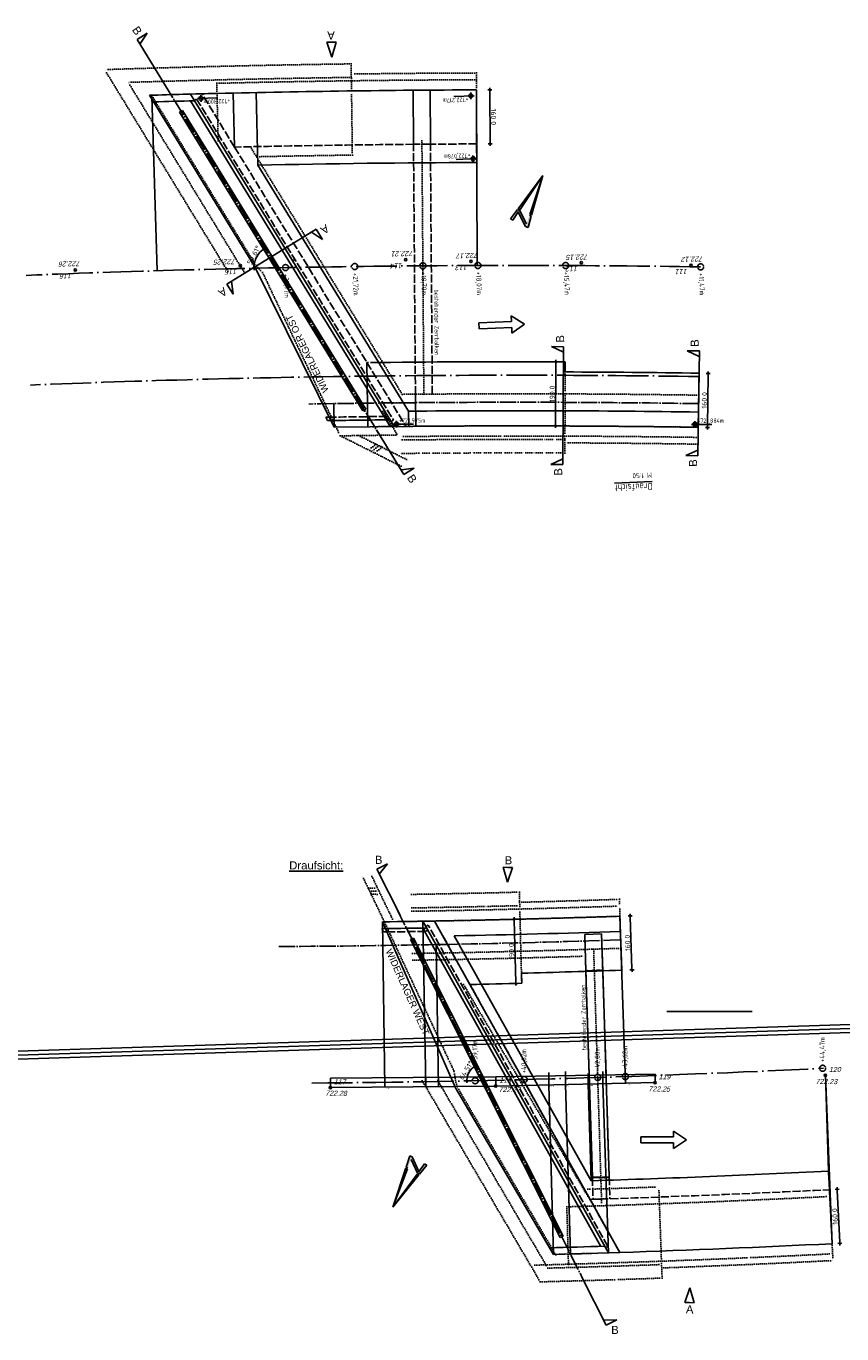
# Model space of a CAD drawing. Header units: millimetres. Extents: x -22426 to 17233, y -11107 to 42030.
# Tile 20 of 23: x 11076 to 13492, y -4198 to -327. Entities that reach past the tile are written whole.
import ezdxf
from ezdxf.enums import TextEntityAlignment as Align

# ---------------------------------------------------------------- set-up
doc = ezdxf.new("R2010")
doc.units = ezdxf.units.MM
for name, pattern in [('ACAD_ISO02W100', [15, 12, -3]), ('ACAD_ISO04W100', [30, 24, -3, 0, -3]), ('ACAD_ISO07W100', [3, 0, -3])]:
    doc.linetypes.add(name, pattern=pattern)
for name, color, linetype in [('B_Nat-B', 2, 'Continuous'), ('B_Nat-H', 2, 'Continuous'), ('B_Nat-V', 2, 'Continuous'), ('Bemassung', 7, 'Continuous'), ('Blattrand innen', 7, 'Continuous'), ('Schalung', 23, 'Continuous'), ('Vermessung', 1, 'Continuous')]:
    doc.layers.add(name, color=color, linetype=linetype)
doc.styles.add('ARIAL', font='arial.ttf')
doc.styles.add('F0', font='txt')
doc.styles.add('isocp2', font='isocp2.shx')
doc.styles.add('NORM', font='arial.ttf', dxfattribs={"oblique": 15})
doc.styles.add('R0', font='txt', dxfattribs={"oblique": 15.0003})
doc.styles.add('SCHILD_FETT', font='arial.ttf')
doc.dimstyles.new('Benutzer6-50', dxfattribs={"dimtxt": 15, "dimasz": 3, "dimexe": 60, "dimexo": 80, "dimgap": 0.04, "dimtad": 1, "dimdec": 1, "dimzin": 1, "dimtxsty": 'isocp2', "dimblk": 'PFEILSPITZEN', "dimcen": 0.05, "dimse1": 1, "dimse2": 1, "dimclrd": 1, "dimclre": 1, "dimazin": 0, "dimtfac": 1, "dimtdec": 1, "dimtix": 1, "dimtmove": 1, "dimatfit": 2, "dimfxl": 1, "dimarcsym": 0})

# ---------------------------------------------------------------- blocks, each defined once
blk = doc.blocks.new('PFEILSPITZEN')
at = {"color": 0}
for p, q in [((-1, -1), (1, 1)), ((-1, 0), (2, 0)), ((0, -2), (0, 2))]:
    blk.add_line(p, q, dxfattribs=at)
blk = doc.blocks.new('*D41')
at = {"layer": 'Bemassung', "color": 1, "lineweight": -2}
blk.add_line((13094.4, -1511.6), (13096.7, -1357.6), dxfattribs=at)
at = {"layer": 'Defpoints', "color": 0}
for p in [(13069.3, -1354.2), (13096.7, -1354.6), (13066.9, -1514.2)]:
    blk.add_point(p, dxfattribs=at)
at = {"layer": 'Bemassung', "color": 1, "lineweight": -2, "xscale": 3, "yscale": 3, "zscale": 3}
for p, rotation in [((13096.7, -1354.6), 89.13047416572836), ((13094.3, -1514.6), 269.1304741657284)]:
    blk.add_blockref('PFEILSPITZEN', p, dxfattribs=dict(at, rotation=rotation))
at = {"layer": 'Bemassung', "color": 0, "insert": (13086.9, -1434.5), "char_height": 15, "attachment_point": 5, "rotation": 89.1305, "style": 'isocp2'}
blk.add_mtext('160,0', dxfattribs=at)
blk = doc.blocks.new('*D42')
at = {"color": 1, "lineweight": -2}
blk.add_arc((11819.1, -1042.1), 68.4, 124.0559, 178.6348, dxfattribs=at)
at = {"layer": 'Defpoints', "color": 0}
for p in [(11485.3, -498.2), (11765.7, -999.4), (11793.2, -1042.6), (11819.1, -1042.1), (12156.7, -1592)]:
    blk.add_point(p, dxfattribs=at)
at = {"color": 1, "lineweight": -2, "xscale": 3, "yscale": 3, "zscale": 3}
for p, rotation in [((11783.4, -983.8), 32.7990373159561), ((11750.8, -1043.4), 269.8916891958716)]:
    blk.add_blockref('PFEILSPITZEN', p, dxfattribs=dict(at, rotation=rotation))
at = {"color": 0, "insert": (11751.5, -1005.1), "char_height": 15, "attachment_point": 5, "rotation": 61.3454, "style": 'isocp2'}
blk.add_mtext('59,61°', dxfattribs=at)
blk = doc.blocks.new('*D43')
at = {"color": 1, "lineweight": -2}
blk.add_line((12450.2, -672.2), (12449.8, -518.2), dxfattribs=at)
at = {"layer": 'Defpoints', "color": 0}
for p in [(12409.9, -515.3), (12449.8, -515.2), (12410.4, -675.3)]:
    blk.add_point(p, dxfattribs=at)
at = {"color": 1, "lineweight": -2, "xscale": 3, "yscale": 3, "zscale": 3}
for p, rotation in [((12449.8, -515.2), 90.18091150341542), ((12450.3, -675.2), 270.1809115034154)]:
    blk.add_blockref('PFEILSPITZEN', p, dxfattribs=dict(at, rotation=rotation))
at = {"color": 0, "insert": (12458.7, -595.2), "char_height": 15, "attachment_point": 5, "rotation": 270.1809, "style": 'isocp2'}
blk.add_mtext('160,0', dxfattribs=at)
blk = doc.blocks.new('*D44')
at = {"layer": 'Bemassung', "color": 1, "lineweight": -2}
blk.add_line((12645.2, -1323.3, 0), (12644.4, -1507.3, 0), dxfattribs=at)
at = {"layer": 'Defpoints', "color": 0}
for p in [(12673, -1320.4), (12644.4, -1510.3, 0), (12672.2, -1510.4)]:
    blk.add_point(p, dxfattribs=at)
at = {"layer": 'Bemassung', "color": 1, "lineweight": -2, "xscale": 3, "yscale": 3, "zscale": 3}
for p, rotation in [((12645.2, -1320.3, 0), 89.76710775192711), ((12644.4, -1510.3, 0), 269.7671077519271)]:
    blk.add_blockref('PFEILSPITZEN', p, dxfattribs=dict(at, rotation=rotation))
at = {"layer": 'Bemassung', "color": 0, "insert": (12636.1, -1415.2, 0), "char_height": 15, "attachment_point": 5, "rotation": 89.7671, "style": 'isocp2'}
blk.add_mtext('190,0', dxfattribs=at)
blk = doc.blocks.new('GDS07')
at = {"color": 0}
blk.add_circle((0, 0), 0.35, dxfattribs=at)
at = {"color": 0, "style": 'R0', "oblique": 15.0003}
blk.add_attdef('BEZ', (1, 1), '', height=2, dxfattribs=at)
at = {"color": 0, "style": 'F0'}
blk.add_attdef('HOEHE', (1, -3), '', height=2, dxfattribs=at)
at = {"color": 0, "flags": 9}
blk.add_attdef('GZ', (1, -7), '', height=2, dxfattribs=at)
blk = doc.blocks.new('hoehenkote')
h = blk.add_hatch(color=0)
h.paths.add_polyline_path([(0, 0), (-10.2, 0, 0.414214), (0, -10.2)])
h.paths.add_polyline_path([(0, 10.2), (0, 0), (10.2, 0, 0.414214)])
at = {"color": 0}
for p, q in [((-16.4, 0), (84.4, 0)), ((0, 16.4), (0, -16.4))]:
    blk.add_line(p, q, dxfattribs=at)
blk.add_circle((0, 0), 10.2, dxfattribs=at)
blk = doc.blocks.new('*D83')
at = {"color": 1, "lineweight": -2}
blk.add_arc((12429.6, -3448.2), 48.3, 120.2748, 177.6718, dxfattribs=at)
at = {"layer": 'Defpoints', "color": 0}
for p in [(12176.3, -2944.9), (12393.5, -3416), (12388.1, -3449.1), (12429.6, -3448.2), (12724.5, -4034.2)]:
    blk.add_point(p, dxfattribs=at)
at = {"color": 1, "lineweight": -2, "xscale": 3, "yscale": 3, "zscale": 3}
for p, rotation in [((12407.8, -3405), 28.49579109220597), ((12381.3, -3449.2), 269.4507887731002)]:
    blk.add_blockref('PFEILSPITZEN', p, dxfattribs=dict(at, rotation=rotation))
at = {"color": 0, "insert": (12380.7, -3418.8), "char_height": 15, "attachment_point": 5, "rotation": 58.9733, "style": 'isocp2'}
blk.add_mtext('64,51°', dxfattribs=at)
blk = doc.blocks.new('*D84')
at = {"layer": 'Bemassung', "color": 1, "lineweight": -2}
blk.add_line((13478.6, -3773.3, 0), (13486.3, -3927.1, 0), dxfattribs=at)
at = {"layer": 'Defpoints', "color": 0}
for p in [(13455.6, -3771.4), (13463.6, -3931.2), (13486.5, -3930.1, 0)]:
    blk.add_point(p, dxfattribs=at)
at = {"layer": 'Bemassung', "color": 1, "lineweight": -2, "xscale": 3, "yscale": 3, "zscale": 3}
for p, rotation in [((13478.5, -3770.3, 0), 92.86486825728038), ((13486.5, -3930.1, 0), 272.8648682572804)]:
    blk.add_blockref('PFEILSPITZEN', p, dxfattribs=dict(at, rotation=rotation))
at = {"layer": 'Bemassung', "color": 0, "insert": (13473.8, -3850.6, 0), "char_height": 15, "attachment_point": 5, "rotation": 92.8649, "style": 'isocp2'}
blk.add_mtext('160,0', dxfattribs=at)
blk = doc.blocks.new('*D85')
at = {"layer": 'Bemassung', "color": 1, "lineweight": -2}
blk.add_line((12865.4, -2963.7, 0), (12870.6, -3117.6, 0), dxfattribs=at)
at = {"layer": 'Defpoints', "color": 0}
for p in [(12834.9, -2961.7), (12840.3, -3121.6), (12870.7, -3120.6, 0)]:
    blk.add_point(p, dxfattribs=at)
at = {"layer": 'Bemassung', "color": 1, "lineweight": -2, "xscale": 3, "yscale": 3, "zscale": 3}
for p, rotation in [((12865.3, -2960.7, 0), 91.95887598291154), ((12870.7, -3120.6, 0), 271.9588759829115)]:
    blk.add_blockref('PFEILSPITZEN', p, dxfattribs=dict(at, rotation=rotation))
at = {"layer": 'Bemassung', "color": 0, "insert": (12859.3, -3040.9, 0), "char_height": 15, "attachment_point": 5, "rotation": 91.9589, "style": 'isocp2'}
blk.add_mtext('160,0', dxfattribs=at)
blk = doc.blocks.new('*D86')
at = {"layer": 'Bemassung', "color": 1, "lineweight": -2}
blk.add_line((12526.6, -3157.8, 0), (12521.9, -2973.9, 0), dxfattribs=at)
at = {"layer": 'Defpoints', "color": 0}
for p in [(12521.9, -2970.9, 0), (12539, -2970.5), (12543.8, -3160.4)]:
    blk.add_point(p, dxfattribs=at)
at = {"layer": 'Bemassung', "color": 1, "lineweight": -2, "xscale": 3, "yscale": 3, "zscale": 3}
for p, rotation in [((12521.9, -2970.9, 0), 91.45629301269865), ((12526.7, -3160.8, 0), 271.4562930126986)]:
    blk.add_blockref('PFEILSPITZEN', p, dxfattribs=dict(at, rotation=rotation))
at = {"layer": 'Bemassung', "color": 0, "insert": (12515.6, -3066.1, 0), "char_height": 15, "attachment_point": 5, "rotation": 91.4563, "style": 'isocp2'}
blk.add_mtext('190,0', dxfattribs=at)

msp = doc.modelspace()

# ---------------------------------------------------------------- hatches: boundary and pattern name
for points in [[(12533.72, -877.39), (12555.56, -919.58), (12562.62, -923.07), (12572.27, -889.09), (12566.76, -886.37), (12558.13, -911.96), (12537.4, -871.9), (12531.9, -869.18), (12510.82, -897.53), (12517.88, -901.02)], [(12239.34, -3717.49), (12219.23, -3674.44), (12212.32, -3670.68), (12201.3, -3704.24), (12206.69, -3707.18), (12216.35, -3681.96), (12235.45, -3722.82), (12240.84, -3725.76), (12263.04, -3698.28), (12256.12, -3694.52)]]:
    msp.add_hatch(color=0).paths.add_polyline_path(points)

# ---------------------------------------------------------------- linework, layer by layer
for p, q in [((11434.67, -347.42), (11404.23, -366.1)), ((11434.67, -347.42), (11412.8, -380.07)), ((11404.23, -366.1), (11485.32, -498.21)), ((11966.84, -374.29), (11980.73, -374.14)), ((11981.19, -418.26), (11966.84, -374.29)), ((11994.63, -374), (11980.73, -374.14)), ((11981.19, -418.26), (11994.63, -374)), ((11448.4, -533.64), (11463.69, -1050.81)), ((11692.97, -684.68), (11689.3, -524.73)), ((11761.68, -738.17), (11757.16, -523.24)), ((12223.35, -676.41), (12222.02, -516.42)), ((12273.35, -676.03), (12272.24, -516.03)), ((11530.41, -581.22), (11538.93, -575.99)), ((11538.93, -575.99), (12081.74, -1460.32)), ((11530.41, -581.22), (12073.22, -1465.55)), ((11934.85, -927.93), (11670.63, -1090.11)), ((11953.53, -958.37), (11934.85, -927.93)), ((11953.53, -958.37), (11920.88, -936.51)), ((11689.32, -1120.55), (11684.6, -1081.53)), ((11689.32, -1120.55), (11670.63, -1090.11)), ((12631.84, -1275.49), (12667.56, -1275.63)), ((12631.84, -1275.49), (12667.49, -1292.03)), ((12666.15, -1624.49), (12667.56, -1275.63)), ((13034.61, -1287.78), (13070.33, -1288.32)), ((13034.61, -1287.78), (13070.08, -1304.71)), ((13065.62, -1598.3), (13070.33, -1288.32)), ((12085.35, -1322.82), (12087.66, -1512.97)), ((12229.04, -1416.33), (12229.84, -1511.33)), ((11987.62, -1444.18), (11988.68, -1514.17)), ((12073.22, -1465.55), (12081.74, -1460.32)), ((12208.75, -1466.51), (12209.15, -1511.51)), ((11973.9, -1484.4), (11963.9, -1484.56)), ((11968.83, -1494.48), (11963.9, -1484.56)), ((11978.82, -1494.32), (11968.83, -1494.48)), ((12113.85, -1522.19), (12194.94, -1654.29)), ((13029.91, -1597.76), (13065.87, -1581.91)), ((12630.43, -1624.34), (12666.21, -1608.1)), ((12630.43, -1624.34), (12666.15, -1624.49)), ((13029.91, -1597.76), (13065.62, -1598.3)), ((12225.38, -1635.61), (12186.36, -1640.32)), ((12225.38, -1635.61), (12194.94, -1654.29)), ((12146.58, -2806.49), (12114.67, -2822.54)), ((12114.67, -2822.54), (12184.36, -2961)), ((12146.58, -2806.49), (12122.04, -2837.19)), ((12501.64, -2861.34), (12489.07, -2816.82)), ((12489.07, -2816.82), (12502.96, -2817.24)), ((12501.64, -2861.34), (12516.85, -2817.66)), ((12516.85, -2817.66), (12502.96, -2817.24)), ((12131.82, -2978.47), (12138.64, -3467.61)), ((12251.29, -2976.6), (12259.77, -3466.42)), ((12834.88, -2961.7), (12851.56, -3455.96)), ((12140.57, -2998.35), (12129.71, -2998.5)), ((12134.08, -3008.44), (12129.71, -2998.5)), ((12144.94, -3008.29), (12134.08, -3008.44)), ((12213.96, -3030.92), (12222.89, -3026.43)), ((12657.94, -3913.04), (12213.96, -3030.92)), ((12666.87, -3908.54), (12222.89, -3026.43)), ((12666.87, -3908.54), (12222.89, -3026.43)), ((12324.1, -3045.28), (12290.08, -3045.92)), ((12290.08, -3045.92), (12297.8, -3466.05)), ((12753.3, -3734.73), (12734.1, -3125.03)), ((12784.08, -3123.46), (12803.27, -3733.16)), ((12974.18, -3243.77), (13139.59, -3243.77)), ((13056.88, -3243.77), (13226.81, -3243.77)), ((11977.12, -3441.18), (12467.05, -3437.4)), ((11977.12, -3469.18), (11977.12, -3441.18)), ((12138.26, -3439.94), (12138.64, -3467.61)), ((12259.77, -3466.42), (12259.3, -3439.01)), ((12297.29, -3438.71), (12297.8, -3466.05)), ((12939.28, -3429.03), (12467.05, -3437.4)), ((12467.05, -3464.4), (12467.05, -3437.4)), ((12624.06, -3460.96), (12624.06, -3424.67)), ((12673.61, -3459.87), (12673.61, -3421.76)), ((12741.11, -3458.39), (12741.11, -3427.61)), ((12784.61, -3457.43), (12784.61, -3421.34)), ((12850.71, -3430.6), (12851.56, -3455.96)), ((12939.28, -3454.03), (12939.28, -3429.03)), ((13452.89, -3716.45), (13443.87, -3432.63)), ((13443.87, -3432.63), (13463.64, -3931.23)), ((11977.12, -3469.18), (12467.05, -3464.4)), ((12467.05, -3464.4), (12939.28, -3454.03)), ((12637.84, -3963.19), (12624.06, -3460.96)), ((12688.07, -3961.78), (12673.61, -3459.87)), ((12749.9, -3744.84), (12741.11, -3458.39)), ((12800.58, -3958.3), (12784.61, -3457.43)), ((12657.94, -3913.04), (12666.87, -3908.54)), ((12724.53, -4034.23), (12794.22, -4172.69)), ((13042.15, -4061.64), (13026.93, -4105.32)), ((13042.15, -4061.64), (13054.71, -4106.15)), ((13026.93, -4105.32), (13040.82, -4105.74)), ((13054.71, -4106.15), (13040.82, -4105.74)), ((12826.12, -4156.63), (12786.85, -4158.04)), ((12826.12, -4156.63), (12794.22, -4172.69))]:
    msp.add_line(p, q)
at = {"color": 1, "linetype": 'ACAD_ISO07W100', "ltscale": 2}
for p, q in [((11673.23, -1052.71), (11308.23, -455.4)), ((12038.62, -438.39), (12039.68, -518.38)), ((11720.43, -1053.24), (11378.18, -493.16)), ((11644.62, -665.82), (11640.27, -485.87)), ((12409.75, -465.34), (12409.91, -515.34)), ((11448.4, -533.64), (11757.31, -1036.9)), ((12041.54, -658.37), (12039.68, -518.38)), ((12254.04, -1416.13), (12248.2, -656.21)), ((11739.94, -683.64), (12189.89, -1416.68)), ((12041.54, -658.37), (12042.21, -708.37)), ((11757.31, -1036.9), (11776.19, -1055.95)), ((11776.19, -1055.95), (12006.26, -1539.45)), ((12672.84, -1350.38), (12672.57, -1415.38)), ((13069.33, -1354.19), (13068.34, -1419.18)), ((12672.57, -1415.38), (12672.07, -1540.38)), ((13068.34, -1419.18), (13066.44, -1544.17)), ((12132.95, -1467.27), (12178.73, -1541.86)), ((12006.26, -1539.45), (12177.45, -1537.27)), ((12006.26, -1539.45), (12196.99, -1634.75)), ((12060.8, -1538.75), (12208.17, -1612.39)), ((12671.86, -1590.37), (12672.07, -1540.38)), ((13066.44, -1544.17), (13066.14, -1564.17)), ((12112.22, -1564.45), (12089.65, -1581.12)), ((12121.16, -1568.92), (12098.59, -1585.59)), ((12130.11, -1573.39), (12107.54, -1590.06)), ((12133.43, -2970.7), (12072.33, -2843.49)), ((12160.99, -2970.35), (12097.38, -2837.9)), ((12089.16, -2878.54), (12117.21, -2879.2)), ((12093.49, -2887.55), (12121.54, -2888.21)), ((12097.82, -2896.57), (12125.87, -2897.23)), ((12536.99, -2890.48), (12538.26, -2940.46)), ((12541.43, -3065.42), (12538.26, -2940.46)), ((12833.24, -2911.73), (12833.92, -2931.71)), ((12838.14, -3056.64), (12833.92, -2931.71)), ((12326.24, -3383.99), (12133.43, -2970.7)), ((12840.33, -3121.61), (12838.14, -3056.64)), ((12541.43, -3065.42), (12543.85, -3160.39)), ((12757.05, -3059.29), (12780.96, -3818.92)), ((12371.89, -3164.35), (12745.31, -3800.02)), ((12343.32, -3419.82), (12326.24, -3383.99)), ((12351.35, -3465.02), (12343.32, -3419.82)), ((12249.1, -3448.91), (12598.85, -4044.27)), ((12295.3, -3448.58), (12621.38, -4003.65)), ((12644.63, -3964.27), (12351.35, -3465.02)), ((12804.38, -3768.15), (12754.4, -3769.73)), ((12951.14, -3793.17), (12950.05, -3763.19)), ((12951.14, -3793.17), (12958, -3983.04)), ((13455.64, -3771.43), (13466.14, -3981.17)), ((12677.58, -3822.03), (12682.73, -4001.95)), ((12755.34, -3799.71), (12805.32, -3798.14)), ((12959.8, -4033.01), (12958, -3983.04))]:
    msp.add_line(p, q, dxfattribs=at)
at = {"color": 1, "linetype": 'ACAD_ISO04W100', "ltscale": 2}
for p, q in [((11485.32, -498.21), (12156.72, -1592.02)), ((12176.26, -2944.91), (12724.53, -4034.23))]:
    msp.add_line(p, q, dxfattribs=at)
at = {"color": 1, "linetype": 'ACAD_ISO02W100', "ltscale": 2}
for p, q in [((11692.97, -684.68), (11596.84, -526.96)), ((11573.67, -546.57), (11580.49, -542.38)), ((11580.49, -542.38), (12163.95, -1492.93)), ((11692.97, -684.68), (12085.35, -1322.82)), ((12273.35, -676.03), (12223.35, -676.41)), ((12229.04, -1416.33), (12223.35, -676.41)), ((12279.04, -1415.95), (12273.35, -676.03)), ((11872.22, -1017.66), (11865.4, -1021.84)), ((12120.29, -1322.41), (12085.35, -1322.82)), ((12085.35, -1322.82), (12201.21, -1511.58)), ((12142.36, -1492.17), (12154.56, -1512.04)), ((12157.13, -1497.12), (12163.95, -1492.93)), ((12171.79, -1511.87), (12136.11, -1512.24)), ((12834.39, -3957.28), (12285.33, -2976)), ((12260.04, -2992.24), (12267.02, -2988.33)), ((12799, -3939.08), (12267.02, -2988.33)), ((12730.67, -3015.89), (12755.34, -3799.71)), ((12780.64, -3014.31), (12805.32, -3798.14)), ((12526.03, -3467.61), (12533.01, -3463.7)), ((13455.64, -3771.43), (13452.89, -3716.45)), ((12753.3, -3734.73), (12803.27, -3733.16)), ((12792.02, -3942.98), (12799, -3939.08)), ((12697.37, -3961.51), (12731.77, -3960.5))]:
    msp.add_line(p, q, dxfattribs=at)
at = {"color": 0}
for p, q in [((12533.49, -867.04), (12606.36, -769.03)), ((12606.36, -769.03), (12538.88, -869.7)), ((12606.36, -769.03), (12567.61, -883.86)), ((12573, -886.52), (12606.36, -769.03)), ((12510.82, -897.53), (12531.9, -869.18)), ((12534.91, -875.61), (12517.88, -901.02)), ((12531.9, -869.18), (12537.4, -871.9)), ((12538.88, -869.7), (12533.49, -867.04)), ((12533.72, -877.39), (12555.56, -919.58)), ((12558.13, -911.96), (12537.4, -871.9)), ((12562.62, -923.07), (12572.27, -889.09)), ((12566.76, -886.37), (12572.27, -889.09)), ((12573, -886.52), (12567.61, -883.86)), ((12517.88, -901.02), (12510.82, -897.53)), ((12555.56, -919.58), (12562.62, -923.07)), ((12555.56, -919.58), (12562.62, -923.07)), ((12212.32, -3670.68), (12201.3, -3704.24)), ((12219.23, -3674.44), (12212.32, -3670.68)), ((12219.23, -3674.44), (12212.32, -3670.68)), ((12239.34, -3717.49), (12219.23, -3674.44)), ((12200.47, -3706.78), (12162.4, -3822.82)), ((12162.4, -3822.82), (12205.75, -3709.65)), ((12200.47, -3706.78), (12205.75, -3709.65)), ((12206.69, -3707.18), (12201.3, -3704.24)), ((12216.35, -3681.96), (12235.45, -3722.82)), ((12238.08, -3719.21), (12256.12, -3694.52)), ((12263.04, -3698.28), (12240.84, -3725.76)), ((12256.12, -3694.52), (12263.04, -3698.28)), ((12162.4, -3822.82), (12233.88, -3724.96)), ((12239.16, -3727.83), (12162.4, -3822.82)), ((12233.88, -3724.96), (12239.16, -3727.83)), ((12240.84, -3725.76), (12235.45, -3722.82))]:
    msp.add_line(p, q, dxfattribs=at)
for p in [(9398.79, -3414.62), (9399.17, -3426.5), (9399.55, -3438.38)]:
    msp.add_xline(p, (0.99948198, 0.03218332))
for centre in [(11539.28, -586.12), (11554.97, -611.69), (11570.67, -637.25), (11586.36, -662.82), (11602.05, -688.39), (11617.75, -713.96), (11633.44, -739.52), (11649.14, -765.09), (11664.83, -790.66), (11680.52, -816.23), (11696.22, -841.8), (11711.91, -867.36), (11727.6, -892.93), (11743.3, -918.5), (11758.99, -944.07), (11774.69, -969.63), (11790.38, -995.2), (11806.07, -1020.77), (11821.77, -1046.34), (11837.46, -1071.9), (11853.16, -1097.47), (11868.85, -1123.04), (11884.54, -1148.61), (11900.24, -1174.18), (11915.93, -1199.74), (11931.62, -1225.31), (11947.32, -1250.88), (11963.01, -1276.45), (11978.71, -1302.01), (11994.4, -1327.58), (12010.09, -1353.15), (12025.79, -1378.72), (12041.48, -1404.28), (12057.17, -1429.85), (12072.87, -1455.42), (12224.62, -3040.98), (12238.1, -3067.78), (12251.59, -3094.57), (12265.08, -3121.37), (12278.57, -3148.17), (12292.05, -3174.96), (12305.54, -3201.76), (12319.03, -3228.56), (12332.51, -3255.36), (12346, -3282.15), (12359.49, -3308.95), (12372.98, -3335.75), (12386.46, -3362.54), (12399.95, -3389.34), (12413.44, -3416.14), (12426.93, -3442.94), (12440.41, -3469.73), (12453.9, -3496.53), (12467.39, -3523.33), (12480.88, -3550.12), (12494.36, -3576.92), (12507.85, -3603.72), (12521.34, -3630.52), (12534.83, -3657.31), (12548.31, -3684.11), (12561.8, -3710.91), (12575.29, -3737.71), (12588.78, -3764.5), (12602.26, -3791.3), (12615.75, -3818.1), (12629.24, -3844.89), (12642.73, -3871.69), (12656.21, -3898.49)]:
    msp.add_circle(centre, 1)
at = {"color": 1, "linetype": 'ACAD_ISO04W100'}
for centre in [(11844.15, -1041.57), (12049.13, -1038.26), (12251.12, -1036.15), (12414.12, -1035.26), (12674.12, -1035.38), (13074.11, -1039.23), (13435.47, -3411.94), (12406.13, -3448.69), (12551.09, -3445.3), (12769, -3439.1), (12850.96, -3436.43)]:
    msp.add_circle(centre, 8.94, dxfattribs=at)
at = {"color": 1, "linetype": 'ACAD_ISO07W100', "ltscale": 2}
for centre, radius, start, end in [((12525.2, -37031.16), 36596, 90.761836, 91.905675), ((12525.2, -37031.16), 36556, 90.761836, 91.798068), ((12525.2, -37031.16), 36546, 90.180912, 91.387138), ((12525.2, -37031.16), 36566, 90.180912, 90.761836), ((12525.2, -37031.16), 36326, 90.761836, 91.208953), ((12527.79, -37035.08), 35620, 89.130474, 90.556119), ((12527.79, -37035.08), 35620, 89.130474, 90.556119), ((12527.79, -37035.08), 35525, 90.556119, 90.698798), ((12527.79, -37035.08), 35525, 89.130474, 90.556119), ((12527.79, -37035.08), 35495, 89.130474, 90.556119), ((12527.79, -37035.08), 35495, 89.130474, 90.556119), ((12527.79, -37035.08), 35485, 89.767108, 90.556119), ((12527.79, -37035.08), 35475, 89.130474, 89.767108), ((12527.79, -37035.08), 35445, 89.767108, 90.556119), ((11636.17, 32543.07), 35445, 270.940313, 271.456293), ((11636.17, 32543.07), 35485, 270.940313, 271.456293), ((11636.17, 32543.07), 35495, 270.940313, 271.933758), ((11636.17, 32543.07), 35495, 270.940313, 271.933758), ((11636.17, 32543.07), 35475, 271.456293, 271.933758), ((11636.17, 32543.07), 35525, 270.940313, 271.933758), ((11636.17, 32543.07), 35620, 270.940313, 271.933758), ((11636.17, 32543.07), 35640, 270.940313, 271.763061), ((11638.55, 32539.13), 36376, 271.63681, 272.864868), ((11638.55, 32539.13), 36326, 271.737152, 271.760276), ((11651.7, 32164.94), 35951.58, 271.837334, 272.069635), ((11638.55, 32539.13), 36356, 271.744487, 271.760311), ((11638.55, 32539.13), 36546, 271.480989, 272.864868), ((11638.55, 32539.13), 36516, 271.598535, 271.63681), ((11375.26, 41417.04), 45397.8, 271.648917, 271.748471), ((11638.55, 32539.13), 36566, 272.069045, 272.864868), ((11638.55, 32539.13), 36556, 271.540621, 272.069045), ((11638.55, 32539.13), 36596, 271.503646, 272.069045)]:
    msp.add_arc(centre, radius, start, end, dxfattribs=at)
at = {"color": 1, "linetype": 'ACAD_ISO02W100', "ltscale": 2}
for centre, radius, start, end in [((12524.57, -36998.35), 36323.19, 90.475147, 91.311881), ((12525.2, -37031.16), 36356, 90.180912, 90.396916), ((12527.38, -37025.09), 35545, 90.616565, 90.892213), ((11641.2, 32210.14), 35222.03, 270.81946, 271.005796), ((11639.44, 32519.25), 36336.1, 271.745715, 272.865021)]:
    msp.add_arc(centre, radius, start, end, dxfattribs=at)
at = {"color": 1, "linetype": 'ACAD_ISO04W100', "ltscale": 5}
for centre, radius, start, end in [((12527.79, -37035.08), 36000, 89.130474, 92.311743), ((12527.79, -37035.08), 35675, 89.130474, 92.311743), ((11636.17, 32543.07), 36000, 270.455844, 272.868325)]:
    msp.add_arc(centre, radius, start, end, dxfattribs=at)
at = {"color": 1, "linetype": 'ACAD_ISO04W100', "ltscale": 2}
for centre, start, end in [((12527.79, -37035.08), 89.130474, 90.989357), ((11636.17, 32543.07), 270.303632, 271.933758)]:
    msp.add_arc(centre, 35595, start, end, dxfattribs=at)
at = {"layer": 'Bemassung'}
for p, q in [((12513.55, -1200.91), (12512.87, -1184.19)), ((12512.87, -1184.19), (12552.52, -1208.47)), ((12417.03, -1204.81), (12513.55, -1200.91)), ((12417.77, -1223.04), (12417.03, -1204.81)), ((12417.77, -1223.04), (12514.28, -1219.14)), ((12514.28, -1219.14), (12514.96, -1235.86)), ((12514.96, -1235.86), (12552.52, -1208.47)), ((12993.51, -3614.6), (12993.51, -3597.86)), ((12993.51, -3597.86), (13032.15, -3623.72)), ((12896.92, -3614.6), (12993.51, -3614.6)), ((12896.92, -3614.6), (12896.92, -3632.84)), ((12896.92, -3632.84), (12993.51, -3632.84)), ((12993.51, -3649.58), (13032.15, -3623.72)), ((12993.51, -3632.84), (12993.51, -3649.58))]:
    msp.add_line(p, q, dxfattribs=at)
at = {"layer": 'Schalung'}
for p, q in [((11441.07, -531.25), (11753.05, -1039.52)), ((11562.19, -527.86), (12166.22, -1511.92)), ((12410.41, -675.34), (12409.91, -515.34)), ((12409.91, -515.34), (12411.58, -1035.27)), ((11562.72, -547.84), (12142.36, -1492.17)), ((12410.41, -675.34), (12410.58, -730.27)), ((11761.68, -738.17), (12208.75, -1466.51)), ((11753.05, -1039.52), (11988.68, -1514.17)), ((12672.96, -1320.38), (12672.84, -1350.38)), ((13066.9, -1514.17), (13069.33, -1354.19)), ((12193.49, -1441.65), (12123.53, -1442.38)), ((11988.68, -1514.17), (12201.53, -1511.58)), ((12348.01, -3469.81), (12131.82, -2978.47)), ((12800.63, -3958.37), (12251.29, -2976.6)), ((12390.5, -3163.96), (12285.33, -2976)), ((12840.33, -3121.61), (12834.93, -2961.7)), ((12778.36, -3939.06), (12251.03, -2996.61)), ((12780.64, -3014.31), (12730.67, -3015.89)), ((12730.67, -3015.89), (12734.1, -3125.03)), ((12784.08, -3123.46), (12780.64, -3014.31)), ((12749.9, -3744.84), (12344.26, -3019.88)), ((12543.09, -3130.4), (12543.85, -3160.39)), ((12734.1, -3125.03), (12740.08, -3121.94)), ((12740.08, -3121.94), (12744.47, -3123.8)), ((12744.47, -3123.8), (12749.27, -3123.14)), ((12749.27, -3123.14), (12752.2, -3122.21)), ((12752.2, -3122.21), (12756.87, -3122.47)), ((12756.87, -3122.47), (12759.93, -3123.14)), ((12759.93, -3123.14), (12761.66, -3123.14)), ((12761.66, -3123.14), (12767.26, -3121.27)), ((12767.26, -3121.27), (12768.86, -3121.01)), ((12768.86, -3121.01), (12771.52, -3121.01)), ((12771.52, -3121.01), (12774.05, -3121.54)), ((12774.05, -3121.54), (12777.52, -3121.94)), ((12777.52, -3121.94), (12778.32, -3121.54)), ((12778.32, -3121.54), (12781.11, -3121.41)), ((12781.11, -3121.41), (12784.08, -3123.46)), ((12390.5, -3163.96), (12746.38, -3799.98)), ((12637.84, -3963.19), (12348.01, -3469.81)), ((13455.64, -3771.43), (13452.89, -3716.45)), ((12753.61, -3744.73), (12753.3, -3734.73)), ((12753.3, -3734.73), (12756.61, -3736.13)), ((12756.61, -3736.13), (12761.38, -3735.3)), ((12761.38, -3735.3), (12765.85, -3735.53)), ((12765.85, -3735.53), (12769.94, -3735.23)), ((12769.94, -3735.23), (12773.2, -3735.76)), ((12773.2, -3735.76), (12775.77, -3735.98)), ((12775.77, -3735.98), (12779.18, -3735.76)), ((12779.18, -3735.76), (12782.89, -3735.91)), ((12782.89, -3735.91), (12784.46, -3734.7)), ((12784.46, -3734.7), (12786.9, -3735.45)), ((12786.9, -3735.45), (12790.23, -3735.83)), ((12790.23, -3735.83), (12795.76, -3735.45)), ((12795.76, -3735.45), (12799.62, -3735.45)), ((12799.62, -3735.45), (12803.27, -3733.16)), ((12803.27, -3733.16), (12803.59, -3743.15)), ((13455.64, -3771.43), (13463.64, -3931.23)), ((12746.38, -3799.98), (12834.39, -3957.28)), ((12637.84, -3963.19), (12834.39, -3957.28))]:
    msp.add_line(p, q, dxfattribs=at)
msp.add_circle((12145.14, -1487.14), 5, dxfattribs=at)
at = {"layer": 'Schalung', "color": 0}
msp.add_circle((12259.47, -3001.46), 5, dxfattribs=at)
at = {"layer": 'Schalung'}
for centre, radius, start, end in [((12525.2, -37031.16), 36516, 91.387138, 91.701324), ((12525.2, -37031.16), 36516, 90.180912, 91.387138), ((12527.79, -37035.08), 36500, 91.496959, 91.687186), ((12527.79, -37035.08), 36305, 90.184971, 91.20915), ((12527.79, -37035.08), 35715, 89.767108, 90.65374), ((12527.79, -37035.08), 35685, 89.130474, 89.767108), ((12527.79, -37035.08), 35570, 89.130474, 90.513916), ((12527.79, -37035.08), 35545, 90.602499, 90.884924), ((12527.79, -37035.08), 35525, 89.130474, 90.526206), ((11636.17, 32543.07), 35525, 270.799416, 271.933758), ((11636.17, 32543.07), 35545, 270.813066, 271.009439), ((11636.17, 32543.07), 35570, 271.140652, 271.933758), ((11636.17, 32543.07), 35685, 271.456293, 271.933758), ((11636.17, 32543.07), 35715, 271.210219, 271.456293), ((11636.17, 32543.07), 36305, 271.757936, 272.868296), ((11636.17, 32543.07), 36500, 271.554393, 271.810916), ((11638.55, 32539.13), 36516, 271.876689, 272.864868)]:
    msp.add_arc(centre, radius, start, end, dxfattribs=at)

# ---------------------------------------------------------------- block references
at = {"yscale": 0.6, "zscale": 0.6, "rotation": 182.3136205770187}
for p, xscale in [((11593.42, -540.75), -0.6), ((12393.15, -532.9), 0.6), ((12400, -719.34), 0.6)]:
    msp.add_blockref('hoehenkote', p, dxfattribs=dict(at, xscale=xscale))
at = {"xscale": 0.6, "yscale": 0.6, "zscale": 0.6}
for p in [(12172.84, -1504.9), (13057.04, -1505.58)]:
    msp.add_blockref('hoehenkote', p, dxfattribs=at)
at = {"layer": 'B_Nat-V'}
ref = msp.add_blockref('GDS07', (12200.3, -1018.31), dxfattribs=dict(at, xscale=10, yscale=10, zscale=100, rotation=181.5260255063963))
ref.add_attrib('', '114', (12190.57, -1028.57), dxfattribs={"layer": 'B_Nat-B', "height": 15, "rotation": 181.52603, "style": 'NORM', "oblique": 15})
ref.add_attrib('Hoehe', '722.21', (12222.77, -992.12), dxfattribs={"layer": 'B_Nat-H', "height": 15, "rotation": 181.52603, "style": 'NORM', "oblique": 15})
ref = msp.add_blockref('GDS07', (12393.38, -1022.96), dxfattribs=dict(at, xscale=10, yscale=10, zscale=100, rotation=181.5260255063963))
ref.add_attrib('', '113', (12383.65, -1033.22), dxfattribs={"layer": 'B_Nat-B', "height": 15, "rotation": 181.52603, "style": 'NORM', "oblique": 15})
ref.add_attrib('Hoehe', '722.17', (12414.91, -997.61), dxfattribs={"layer": 'B_Nat-H', "height": 15, "rotation": 181.52603, "style": 'NORM', "oblique": 15})
ref = msp.add_blockref('GDS07', (12720.34, -1026.88), dxfattribs=dict(at, xscale=10, yscale=10, zscale=100, rotation=181.5260255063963))
ref.add_attrib('', '112', (12710.61, -1037.14), dxfattribs={"layer": 'B_Nat-B', "height": 15, "rotation": 181.52603, "style": 'NORM', "oblique": 15})
ref.add_attrib('Hoehe', '722.15', (12740.93, -1002.25), dxfattribs={"layer": 'B_Nat-H', "height": 15, "rotation": 181.52603, "style": 'NORM', "oblique": 15})
ref = msp.add_blockref('GDS07', (11221.02, -1048.18), dxfattribs=dict(at, xscale=10, yscale=10, zscale=100, rotation=181.5260255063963))
ref.add_attrib('', '116', (11211.29, -1058.44), dxfattribs={"layer": 'B_Nat-B', "height": 15, "rotation": 181.52603, "style": 'NORM', "oblique": 15})
ref.add_attrib('Hoehe', '722.26', (11237.14, -1022.05), dxfattribs={"layer": 'B_Nat-H', "height": 15, "rotation": 181.52603, "style": 'NORM', "oblique": 15})
ref = msp.add_blockref('GDS07', (11710.61, -1035.49), dxfattribs=dict(at, xscale=10, yscale=10, zscale=100, rotation=181.5260255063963))
ref.add_attrib('', '115', (11700.88, -1045.75), dxfattribs={"layer": 'B_Nat-B', "height": 15, "rotation": 181.52603, "style": 'NORM', "oblique": 15})
ref.add_attrib('Hoehe', '722.25', (11696.29, -1016.15), dxfattribs={"layer": 'B_Nat-H', "height": 15, "rotation": 181.52603, "style": 'NORM', "oblique": 15})
ref = msp.add_blockref('GDS07', (13045.17, -1034.93), dxfattribs=dict(at, xscale=10, yscale=10, zscale=100, rotation=181.5260255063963))
ref.add_attrib('', '111', (13035.44, -1045.19), dxfattribs={"layer": 'B_Nat-B', "height": 15, "rotation": 181.52603, "style": 'NORM', "oblique": 15})
ref.add_attrib('Hoehe', '722.12', (13081.73, -1008.2), dxfattribs={"layer": 'B_Nat-H', "height": 15, "rotation": 181.52603, "style": 'NORM', "oblique": 15})
ref = msp.add_blockref('GDS07', (11977.12, -3469.18), dxfattribs=dict(at, xscale=9.999999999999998, yscale=10, zscale=100, rotation=359.2124049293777))
ref.add_attrib('', '117', (11987.26, -3459.32), dxfattribs={"layer": 'B_Nat-B', "height": 15, "rotation": 359.21241, "style": 'NORM', "oblique": 15})
ref.add_attrib('Hoehe', '722.28', (11961.65, -3492.72), dxfattribs={"layer": 'B_Nat-H', "height": 15, "rotation": 359.21241, "style": 'NORM', "oblique": 15})
ref = msp.add_blockref('GDS07', (12467.05, -3464.4), dxfattribs=dict(at, xscale=9.999999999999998, yscale=10, zscale=100, rotation=359.2124049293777))
ref.add_attrib('', '118', (12477.19, -3454.54), dxfattribs={"layer": 'B_Nat-B', "height": 15, "rotation": 359.21241, "style": 'NORM', "oblique": 15})
ref.add_attrib('Hoehe', '722.27', (12475.45, -3481.94), dxfattribs={"layer": 'B_Nat-H', "height": 15, "rotation": 359.21241, "style": 'NORM', "oblique": 15})
ref = msp.add_blockref('GDS07', (12939.28, -3454.03), dxfattribs=dict(at, xscale=9.999999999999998, yscale=10, zscale=100, rotation=359.2124049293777))
ref.add_attrib('', '119', (12949.42, -3444.17), dxfattribs={"layer": 'B_Nat-B', "height": 15, "rotation": 359.21241, "style": 'NORM', "oblique": 15})
ref.add_attrib('Hoehe', '722.25', (12919.09, -3480.25), dxfattribs={"layer": 'B_Nat-H', "height": 15, "rotation": 359.21241, "style": 'NORM', "oblique": 15})
ref = msp.add_blockref('GDS07', (13443.87, -3432.63), dxfattribs=dict(at, xscale=9.999999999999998, yscale=10, zscale=100, rotation=359.2124049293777))
ref.add_attrib('', '120', (13454.01, -3422.77), dxfattribs={"layer": 'B_Nat-B', "height": 15, "rotation": 359.21241, "style": 'NORM', "oblique": 15})
ref.add_attrib('Hoehe', '722.23', (13414.48, -3458.08), dxfattribs={"layer": 'B_Nat-H', "height": 15, "rotation": 359.21241, "style": 'NORM', "oblique": 15})

# ---------------------------------------------------------------- texts
at = {"color": 1, "linetype": 'ACAD_ISO07W100', "ltscale": 2, "style": 'isocp2', "width": 0.9}
for s, rotation, p in [('+23,77m', 272.31362, (11834.1, -1060.24)), ('+21,72m', 272.31362, (12039.08, -1056.93)), ('+19,70m', 272.31362, (12241.07, -1054.81)), ('+18,07m', 272.31362, (12404.07, -1053.92)), ('+15,47m', 272.31362, (12664.07, -1054.04)), ('+11,47m', 272.31362, (13064.06, -1057.89)), ('+39,17m', 90, (12416.92, -3396.23)), ('+44,47m', 90, (13446.27, -3393.69)), ('+40,62m', 90, (12561.89, -3427.06)), ('+42,80m', 90, (12779.8, -3420.86)), ('+43,62m', 90, (12861.75, -3418.18))]:
    msp.add_text(s, height=15, rotation=rotation, dxfattribs=at).set_placement(p, align=Align.BOTTOM_LEFT)
at = {"layer": 'Bemassung', "style": 'isocp2', "width": 0.9}
for s, rotation, p in [('+722,300m', 182.31362, (11680.46, -537.43)), ('+722,217m', 182.31362, (12386, -533.68)), ('+722,078m', 182.31362, (12392, -699.1)), ('bestehender Zerrbalken', 270.44034, (12280.93, -1106.2)), ('bestehender Zerrbalken', 91.12672, (12739.52, -3358.51))]:
    msp.add_text(s, height=13, rotation=rotation, dxfattribs=at).set_placement(p, align=Align.BOTTOM_LEFT)
for s, height, p in [('+721,975m', 13, (12180.02, -1504.42)), ('+721,884m', 13, (13064.22, -1505.09)), ('722,276', 2.6, (12140.7, -3474)), ('722,274', 2.6, (12261.83, -3472.82)), ('722,273', 2.6, (12299.85, -3472.45)), ('722,263m', 2.6, (12626.11, -3467.35)), ('722,261', 2.6, (12675.66, -3466.26)), ('722,258', 2.6, (12743.16, -3464.78)), ('722,256', 2.6, (12786.66, -3463.82)), ('722,254', 2.6, (12853.62, -3462.35))]:
    msp.add_text(s, height=height, dxfattribs=at).set_placement(p, align=Align.BOTTOM_LEFT)
at = {"layer": 'Blattrand innen', "style": 'SCHILD_FETT'}
for s, rotation, p in [('B', 303.91683, (11382.37, -341.5)), ('A', 180.31362, (11990.11, -335.03)), ('A', 213.91683, (11959.45, -906.07)), ('A', 213.91683, (11656.93, -1092.14)), ('B', 91.50514, (12677.07, -1263.02)), ('B', 91.50514, (13075.96, -1275.67)), ('B', 91.50514, (13070.89, -1630.79)), ('B', 303.91683, (12196.97, -1668)), ('B', 91.50514, (12671.42, -1656.98)), ('B', 358, (12492.89, -2815.05)), ('A', 358, (13029.87, -4144.44))]:
    msp.add_text(s, height=24, rotation=rotation, dxfattribs=at).set_placement(p, align=Align.BOTTOM_LEFT)
at = {"layer": 'Blattrand innen', "style": 'isocp2', "width": 0.9}
for s, height, p in [('M 1:50', 15, (12929.35, -1643.4)), ('%%UDraufsicht', 20, (12930.55, -1673.19))]:
    msp.add_text(s, height=height, rotation=182.31362, dxfattribs=at).set_placement(p, align=Align.BOTTOM_LEFT)
at = {"layer": 'Blattrand innen', "style": 'SCHILD_FETT'}
for s, p in [('B', (12109, -2813.98)), ('%%UDraufsicht:', (11855.02, -2830.35)), ('B', (12809.08, -4205.63))]:
    msp.add_text(s, height=24, dxfattribs=at).set_placement(p, align=Align.BOTTOM_LEFT)
at = {"layer": 'Vermessung', "style": 'ARIAL'}
for s, rotation, p in [('WIDERLAGER OST', 116.03465, (11972.78, -1405.47)), ('WIDERLAGER WEST', 294.10905, (12140.14, -3064.44))]:
    msp.add_text(s, height=20, rotation=rotation, dxfattribs=at).set_placement(p)

# ---------------------------------------------------------------- dimensions: what is measured, and where the dimension line sits
for base, line1, line2, picture, middle in [((11765.69, -999.4), ((11819.14, -1042.06), (11793.22, -1042.58)), ((11485.32, -498.21), (12156.72, -1592.02)), '*D42', (11751.53, -1005.11)), ((12393.54, -3415.99), ((12176.26, -2944.91), (12724.53, -4034.23)), ((12429.57, -3448.18), (12388.1, -3449.07)), '*D83', (12380.74, -3418.81))]:
    dim = msp.add_angular_dim_2l(base=base, line1=line1, line2=line2, dimstyle='Benutzer6-50')
    dim.commit()
    dim.dimension.update_dxf_attribs({"geometry": picture, "text_midpoint": middle})
dim = msp.add_aligned_dim(p1=(12410.41, -675.34), p2=(12409.91, -515.34), distance=-39.85, dimstyle='Benutzer6-50')
dim.commit()
dim.dimension.update_dxf_attribs({"geometry": '*D43', "text_midpoint": (12458.67, -595.19)})
at = {"layer": 'Bemassung'}
for p1, p2, distance, picture, middle in [((12672.96, -1320.38), (12672.19, -1510.38), -27.77, '*D44', (12636.15, -1415.23, 0)), ((13066.9, -1514.17), (13069.33, -1354.19), -27.43, '*D41', (13086.87, -1434.47)), ((12543.85, -3160.39), (12539.02, -2970.45), 17.16, '*D86', (12515.62, -3066.08, 0)), ((12834.86, -2961.7), (12840.33, -3121.61), 30.42, '*D85', (12859.34, -3040.91, 0)), ((13455.64, -3771.43), (13463.64, -3931.23), 22.87, '*D84', (13473.82, -3850.62, 0))]:
    dim = msp.add_aligned_dim(p1=p1, p2=p2, distance=distance, dimstyle='Benutzer6-50', dxfattribs=at)
    dim.commit()
    dim.dimension.update_dxf_attribs({"geometry": picture, "text_midpoint": middle})

doc.saveas('drawing.dxf')
